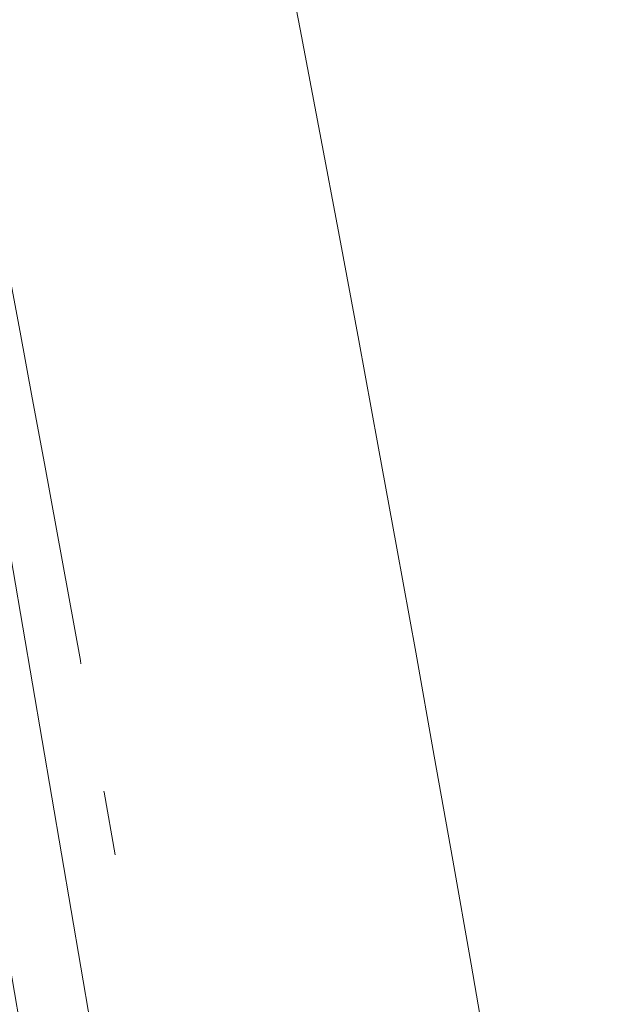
# Model space of a CAD drawing. Header units: millimetres. Extents: x -62314 to 79800, y -34032 to 28340.
# Tile 169 of 256: x 66524 to 66850, y -7175 to -6639. Entities that reach past the tile are written whole.
import ezdxf

# ---------------------------------------------------------------- set-up
doc = ezdxf.new("R2010")
doc.units = ezdxf.units.MM
doc.header["$LTSCALE"] = 508
doc.linetypes.add('Dash Style-6', pattern=[1.04164, 0.625, -0.20828, 0.06943, -0.13893])
for name, color, linetype, lineweight in [('(00) tekening-aanzicht grijs', 8, 'Continuous', 0), ('(00) tekening-stramien-algemeen', 7, 'Dash Style-6', 0), ('None', 7, 'Continuous', 0)]:
    doc.layers.add(name, color=color, linetype=linetype, lineweight=lineweight)

# ---------------------------------------------------------------- blocks, each defined once
blk = doc.blocks.new('bu-b-10')
at = {"layer": 'None', "color": 17, "lineweight": 0, "transparency": 33554687, "flags": 128}
blk.add_lwpolyline([(13266.79, 1826.87), (13282.66, 1792.35), (12201.08, 1295.18), (12185.21, 1329.71)], close=True, dxfattribs=at)
blk = doc.blocks.new('blok B 01 (2D)')
at = {"layer": '(00) tekening-aanzicht grijs', "color": 17, "lineweight": 0, "transparency": 33554687, "flags": 128}
blk.add_lwpolyline([(67147.1, 17815), (67147.15, 17815, 0.120217), (58755.98, 30980.72), (59001.11, 31046.44), (59684.33, 30368.24), (59885.21, 30565.97, -0.112264), (67637.51, 17925.97, -0.000404), (67654.79, 17874.82), (67653.59, 17874.13, -0.068823), (67693, 17589.15), (67693, 8520.64), (67193, 8520.64), (67193, 17589.15, 0.081822), (67163.93, 17765.58)], format="xyb", dxfattribs=at)
at = {"layer": 'None', "color": 17, "lineweight": 0, "transparency": 33554687, "flags": 128}
blk.add_lwpolyline([(67854.77, 18398.59, 0.109455), (60141.36, 30818.11)], format="xyb", dxfattribs=at)
at = {"layer": 'None', "color": 17, "transparency": 33554687, "rotation": 90}
blk.add_blockref('bu-b-10', (68046.99, 8444.05), dxfattribs=at)
blk = doc.blocks.new('Stramien blok B')
at = {"layer": '(00) tekening-stramien-algemeen', "color": 2, "lineweight": 0, "transparency": 33554687}
blk.add_arc((35700.81, -3868.71), 33612.33, 18.044708, 49.822253, dxfattribs=at)

msp = doc.modelspace()

# ---------------------------------------------------------------- block references
at = {"layer": 'None', "color": 17, "transparency": 33554687}
for name, p, rotation in [('blok B 01 (2D)', (-3125.94, -10622.93), 344.9999999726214), ('Stramien blok B', (0, 0), 344.9999645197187)]:
    msp.add_blockref(name, p, dxfattribs=dict(at, rotation=rotation))

doc.saveas('drawing.dxf')
